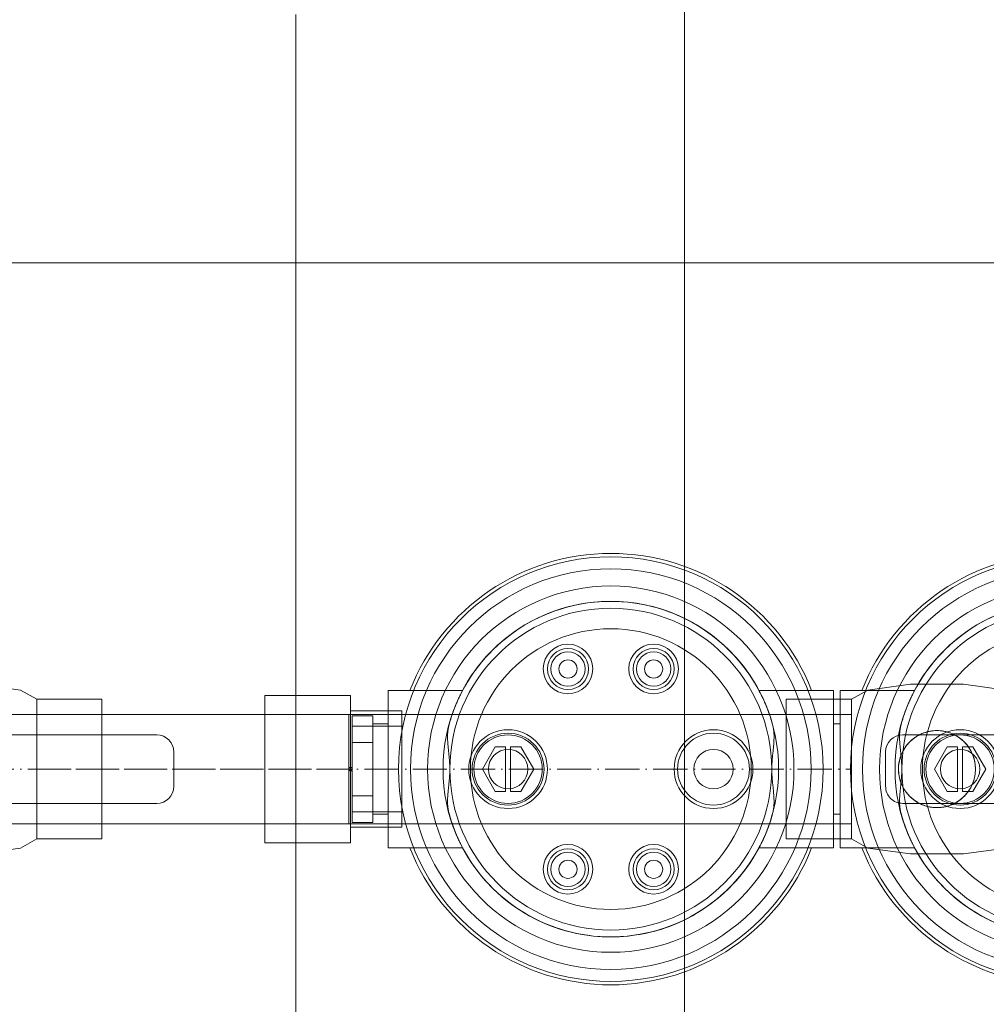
# Model space of a CAD drawing. Header units: metres. Extents: x -54598 to 1827199, y -329446 to -256744.
# Tile 82 of 256: x 25763 to 26328, y -274819 to -274243. Entities that reach past the tile are written whole.
import ezdxf

# ---------------------------------------------------------------- set-up
doc = ezdxf.new("R2010")
doc.units = ezdxf.units.M
doc.linetypes.add('ADSK_Осевая', pattern=[14, 10, -2, 0, -2])
for name, color, linetype, lineweight in [('G-ANNO-SYMB', 7, 'Continuous', 9), ('M-EQPM', 7, 'Continuous', 20), ('P-PIPE', 7, 'Continuous', 20), ('P-PIPE-CNTR', 7, 'ADSK_Осевая', 20)]:
    doc.layers.add(name, color=color, linetype=linetype, lineweight=lineweight)

# ---------------------------------------------------------------- blocks, each defined once
blk = doc.blocks.new('Reflex_Fillsoft_II - Reflex Fillsoft II-543100-В_Этаж 01_Сводный')
at = {"layer": 'M-EQPM', "color": 150}
for p, q in [((32.23, 23), (10.5, 23)), ((10.5, -23), (10.5, 23)), ((16.85, 23), (32.23, 23)), ((140.5, 23), (118.77, 23)), ((118.77, 23), (134.15, 23)), ((140.5, 23), (140.5, -23)), ((164.23, 23), (142.5, 23)), ((142.5, -23), (142.5, 23)), ((164.23, 23), (148.85, 23)), ((0, 7.79), (0, 15.59)), ((0, 15.59), (6, 15.59)), ((6, 15.59), (6, 7.79)), ((10.5, 13.2), (6, 13.2)), ((6, 13.2), (6, -13.2)), ((6, -13.2), (6, 13.2)), ((10.5, -13.2), (10.5, 13.2)), ((10.5, 13.2), (10.5, -13.2)), ((142.5, 13.2), (140.5, 13.2)), ((140.5, 13.2), (140.5, -13.2)), ((140.5, -13.2), (140.5, 13.2)), ((142.5, -13.2), (142.5, 13.2)), ((142.5, 13.2), (142.5, -13.2)), ((0, -7.79), (0, 7.79)), ((0, 7.79), (6, 7.79)), ((0, 7.79), (6, 7.79)), ((6, 7.79), (6, -7.79)), ((41.75, 6.5), (37.99, 0)), ((44.75, 6.5), (41.75, 6.5)), ((44.75, -6.5), (44.75, 6.5)), ((49.25, 6.5), (46.25, 6.5)), ((46.25, 6.5), (46.25, -6.5)), ((53.01, 0), (49.25, 6.5)), ((173.75, 6.5), (169.99, 0)), ((176.75, 6.5), (173.75, 6.5)), ((176.75, -6.5), (176.75, 6.5)), ((181.25, 6.5), (178.25, 6.5)), ((178.25, 6.5), (178.25, -6.5)), ((185.01, 0), (181.25, 6.5)), ((49.25, -6.5), (53.01, 0)), ((181.25, -6.5), (185.01, 0)), ((37.99, 0), (41.75, -6.5)), ((169.99, 0), (173.75, -6.5)), ((0, -15.59), (0, -7.79)), ((0, -7.79), (6, -7.79)), ((0, -7.79), (6, -7.79)), ((6, -7.79), (6, -15.59)), ((41.75, -6.5), (44.75, -6.5)), ((46.25, -6.5), (49.25, -6.5)), ((173.75, -6.5), (176.75, -6.5)), ((178.25, -6.5), (181.25, -6.5)), ((6, -13.2), (10.5, -13.2)), ((140.5, -13.2), (142.5, -13.2)), ((6, -15.59), (0, -15.59)), ((10.5, -23), (32.23, -23)), ((32.23, -23), (16.85, -23)), ((118.77, -23), (140.5, -23)), ((134.15, -23), (118.77, -23)), ((142.5, -23), (164.23, -23)), ((148.85, -23), (164.23, -23))]:
    blk.add_line(p, q, dxfattribs=at)
at = {"layer": 'M-EQPM', "color": 150, "flags": 128}
for points in [[(122.75, 12.96), (122.2, 14.84), (121.57, 16.7), (120.86, 18.53), (120.09, 20.32), (119.24, 22.09), (118.32, 23.82), (117.33, 25.52), (116.28, 27.17), (115.16, 28.78), (113.98, 30.34), (112.73, 31.85), (111.43, 33.32), (110.07, 34.73), (108.65, 36.08), (107.18, 37.38), (105.66, 38.62), (104.09, 39.79), (102.48, 40.9), (100.82, 41.95), (99.12, 42.93), (97.39, 43.84), (95.62, 44.68), (93.82, 45.45), (91.98, 46.14), (90.13, 46.77), (88.24, 47.31), (86.34, 47.79), (84.42, 48.18), (82.49, 48.5), (80.54, 48.74), (78.59, 48.9), (76.63, 48.99), (74.67, 48.99), (72.71, 48.92), (70.76, 48.77), (68.81, 48.54), (66.88, 48.24), (64.95, 47.85), (63.05, 47.39), (61.16, 46.86), (59.3, 46.25), (57.47, 45.56), (55.66, 44.8), (53.88, 43.97), (52.14, 43.07), (50.44, 42.11), (48.77, 41.07), (47.15, 39.97), (45.58, 38.8), (44.05, 37.57), (42.57, 36.29), (41.15, 34.94), (39.78, 33.54), (38.46, 32.08), (37.21, 30.58), (36.02, 29.02), (34.89, 27.42), (33.83, 25.77), (32.83, 24.09), (31.9, 22.36), (31.04, 20.6), (30.25, 18.81), (29.54, 16.98), (28.89, 15.13), (28.33, 13.25), (28.25, 12.96)], [(185.88, 43.97), (184.14, 43.07), (182.44, 42.11), (180.77, 41.07), (179.15, 39.97), (177.58, 38.8), (176.05, 37.57), (174.57, 36.29), (173.15, 34.94), (171.78, 33.54), (170.46, 32.08), (169.21, 30.58), (168.02, 29.02), (166.89, 27.42), (165.83, 25.77), (164.83, 24.09), (163.9, 22.36), (163.04, 20.6), (162.25, 18.81), (161.54, 16.98), (160.89, 15.13), (160.33, 13.25), (160.25, 12.96)], [(28.25, -12.96), (28.8, -14.84), (29.43, -16.7), (30.14, -18.53), (30.91, -20.32), (31.76, -22.09), (32.68, -23.82), (33.67, -25.52), (34.72, -27.17), (35.84, -28.78), (37.02, -30.34), (38.27, -31.85), (39.57, -33.32), (40.93, -34.73), (42.35, -36.08), (43.82, -37.38), (45.34, -38.62), (46.91, -39.79), (48.52, -40.9), (50.18, -41.95), (51.88, -42.93), (53.61, -43.84), (55.38, -44.68), (57.18, -45.45), (59.02, -46.14), (60.87, -46.77), (62.76, -47.31), (64.66, -47.79), (66.58, -48.18), (68.51, -48.5), (70.46, -48.74), (72.41, -48.9), (74.37, -48.99), (76.33, -48.99), (78.29, -48.92), (80.24, -48.77), (82.19, -48.54), (84.12, -48.24), (86.05, -47.85), (87.95, -47.39), (89.84, -46.86), (91.7, -46.25), (93.53, -45.56), (95.34, -44.8), (97.12, -43.97), (98.86, -43.07), (100.56, -42.11), (102.23, -41.07), (103.85, -39.97), (105.42, -38.8), (106.95, -37.57), (108.43, -36.29), (109.85, -34.94), (111.22, -33.54), (112.54, -32.08), (113.79, -30.58), (114.98, -29.02), (116.11, -27.42), (117.17, -25.77), (118.17, -24.09), (119.1, -22.36), (119.96, -20.6), (120.75, -18.81), (121.46, -16.98), (122.11, -15.13), (122.67, -13.25), (122.75, -12.96)], [(160.25, -12.96), (160.8, -14.84), (161.43, -16.7), (162.14, -18.53), (162.91, -20.32), (163.76, -22.09), (164.68, -23.82), (165.67, -25.52), (166.72, -27.17), (167.84, -28.78), (169.02, -30.34), (170.27, -31.85), (171.57, -33.32), (172.93, -34.73), (174.35, -36.08), (175.82, -37.38), (177.34, -38.62), (178.91, -39.79), (180.52, -40.9), (182.18, -41.95), (183.88, -42.93), (185.61, -43.84)]]:
    blk.add_lwpolyline(points, dxfattribs=at)
at = {"layer": 'M-EQPM', "color": 150}
for centre, radius, start, end in [((75.5, 0), 62, 360, 180), ((75.5, 0), 62, 360, 180), ((75.5, 0), 63, 21.4125, 158.5875), ((207.5, 0), 62, 360, 180), ((207.5, 0), 62, 360, 180), ((207.5, 0), 63, 21.4125, 158.5875), ((75.5, 0), 58.5, 360, 180), ((75.5, 0), 58.5, 360, 180), ((207.5, 0), 58.5, 360, 180), ((207.5, 0), 58.5, 360, 180), ((75.5, 0), 53.5, 360, 180), ((207.5, 0), 53.5, 360, 180), ((75.5, 0), 49, 360, 180), ((75.5, 0), 49, 27.9946, 152.0054), ((207.5, 0), 49, 360, 180), ((207.5, 0), 49, 27.9946, 152.0054), ((75.5, 0), 46.99, 360, 180), ((207.5, 0), 46.99, 360, 180), ((75.5, 0), 41, 360, 180), ((207.5, 0), 41, 360, 180), ((63, 29.25), 7.25, 0, 180), ((63, 29.25), 6, 360, 180), ((88, 29.25), 7.25, 360, 180), ((88, 29.25), 6, 360, 180), ((63, 29.25), 5, 360, 180), ((63, 29.25), 5, 360, 180), ((63, 29.25), 2.65, 0, 180), ((63, 29.25), 2.65, 360, 180), ((88, 29.25), 5, 0, 180), ((88, 29.25), 5, 0, 180), ((88, 29.25), 2.65, 0, 180), ((88, 29.25), 2.65, 0, 180), ((63, 29.25), 7.25, 180, 360), ((63, 29.25), 6, 180, 360), ((63, 29.25), 5, 180, 360), ((63, 29.25), 5, 180, 360), ((63, 29.25), 2.65, 180, 360), ((63, 29.25), 2.65, 180, 360), ((88, 29.25), 7.25, 180, 0), ((88, 29.25), 6, 180, 360), ((88, 29.25), 5, 180, 360), ((88, 29.25), 5, 180, 360), ((88, 29.25), 2.65, 180, 0), ((88, 29.25), 2.65, 180, 360), ((45.5, 0), 11.5, 0, 180), ((45.5, 0), 10.5, 360, 180), ((45.5, 0), 10, 360, 180), ((105.5, 0), 11.5, 0, 180), ((105.5, 0), 10.5, 360, 180), ((177.5, 0), 11.5, 0, 180), ((177.5, 0), 10.5, 360, 180), ((177.5, 0), 10, 360, 180), ((45.5, 0), 5.75, 0, 180), ((45.5, 0), 5.75, 360, 180), ((105.5, 0), 5.75, 0, 180), ((105.5, 0), 5.75, 360, 180), ((177.5, 0), 5.75, 0, 180), ((177.5, 0), 5.75, 0, 180), ((75.5, 0), 62, 180, 360), ((75.5, 0), 62, 180, 360), ((75.5, 0), 58.5, 180, 360), ((75.5, 0), 58.5, 180, 360), ((75.5, 0), 53.5, 180, 360), ((75.5, 0), 49, 180, 360), ((75.5, 0), 46.99, 180, 360), ((75.5, 0), 41, 180, 360), ((45.5, 0), 10, 180, 360), ((105.5, 0), 11.5, 180, 0), ((105.5, 0), 5.75, 180, 0), ((207.5, 0), 62, 180, 360), ((207.5, 0), 62, 180, 360), ((207.5, 0), 58.5, 180, 360), ((207.5, 0), 58.5, 180, 360), ((207.5, 0), 53.5, 180, 360), ((207.5, 0), 49, 180, 360), ((207.5, 0), 46.99, 180, 360), ((207.5, 0), 41, 180, 360), ((177.5, 0), 10, 180, 360), ((45.5, 0), 11.5, 180, 0), ((45.5, 0), 10.5, 180, 360), ((45.5, 0), 5.75, 180, 0), ((45.5, 0), 5.75, 180, 360), ((105.5, 0), 10.5, 180, 360), ((105.5, 0), 5.75, 180, 360), ((177.5, 0), 11.5, 180, 0), ((177.5, 0), 10.5, 180, 360), ((177.5, 0), 5.75, 180, 0), ((177.5, 0), 5.75, 180, 360), ((75.5, 0), 63, 201.4125, 338.5875), ((75.5, 0), 49, 207.9946, 332.0054), ((63, -29.25), 7.25, 0, 180), ((88, -29.25), 7.25, 360, 180), ((207.5, 0), 63, 201.4125, 338.5875), ((207.5, 0), 49, 207.9946, 332.0054), ((63, -29.25), 6, 360, 180), ((63, -29.25), 5, 360, 180), ((63, -29.25), 5, 360, 180), ((88, -29.25), 6, 360, 180), ((88, -29.25), 5, 0, 180), ((88, -29.25), 5, 0, 180), ((63, -29.25), 2.65, 0, 180), ((63, -29.25), 2.65, 360, 180), ((88, -29.25), 2.65, 0, 180), ((88, -29.25), 2.65, 0, 180), ((63, -29.25), 7.25, 180, 360), ((63, -29.25), 6, 180, 360), ((63, -29.25), 5, 180, 360), ((63, -29.25), 5, 180, 360), ((63, -29.25), 2.65, 180, 360), ((63, -29.25), 2.65, 180, 360), ((88, -29.25), 7.25, 180, 360), ((88, -29.25), 6, 180, 360), ((88, -29.25), 5, 180, 360), ((88, -29.25), 5, 180, 360), ((88, -29.25), 2.65, 180, 360), ((88, -29.25), 2.65, 180, 360)]:
    blk.add_arc(centre, radius, start, end, dxfattribs=at)
for points, knots in [([(32.23, 23), (32.22, 22.98), (32.04, 22.65), (31.46, 21.5), (30.73, 19.95), (29.59, 17.27), (28.67, 14.51), (28.25, 12.96)], [0, 0, 0, 0, 0.25, 0.375, 0.5, 0.75, 1, 1, 1, 1]), ([(122.75, 12.96), (122.33, 14.51), (121.41, 17.27), (120.27, 19.95), (119.54, 21.5), (118.96, 22.65), (118.78, 22.98), (118.77, 23)], [0, 0, 0, 0, 0.25, 0.5, 0.625, 0.75, 1, 1, 1, 1]), ([(160.25, 12.96), (160.47, 13.72), (160.92, 15.18), (161.47, 16.83), (161.92, 18.02), (162.27, 18.84), (162.6, 19.6), (162.9, 20.3), (163.18, 20.92), (163.54, 21.64), (164.04, 22.64), (164.21, 23), (164.23, 23)], [0, 0, 0, 0, 0.125, 0.25, 0.3125, 0.375, 0.4375, 0.5, 0.5625, 0.625, 0.75, 1, 1, 1, 1]), ([(28.25, 12.96), (28.15, 12.59), (28, 11.82), (27.88, 10.82), (27.83, 10), (27.83, 9.37), (27.84, 8.73), (27.86, 8.2), (27.89, 7.77), (27.92, 7.33), (27.96, 6.79), (28.03, 6.13), (28.09, 5.46), (28.16, 4.79), (28.24, 4.11), (28.31, 3.44), (28.37, 2.75), (28.42, 2.07), (28.47, 1.15), (28.49, 0.46), (28.5, 0)], [-1, -1, -1, -1, -0.9, -0.8, -0.75, -0.7, -0.65, -0.6, -0.575, -0.55, -0.5, -0.45, -0.4, -0.35, -0.3, -0.25, -0.2, -0.15, -0.1, 0, 0, 0, 0]), ([(122.5, 0), (122.51, 0.46), (122.53, 1.15), (122.58, 2.07), (122.63, 2.75), (122.69, 3.44), (122.76, 4.11), (122.84, 4.79), (122.91, 5.46), (122.97, 6.13), (123.04, 6.79), (123.09, 7.44), (123.13, 8.09), (123.16, 8.73), (123.17, 9.37), (123.17, 10), (123.12, 10.82), (123, 11.82), (122.85, 12.59), (122.75, 12.96)], [-1, -1, -1, -1, -0.9, -0.85, -0.8, -0.75, -0.7, -0.65, -0.6, -0.55, -0.5, -0.45, -0.4, -0.35, -0.3, -0.25, -0.2, -0.1, 0, 0, 0, 0]), ([(160.5, 0), (160.49, 0.46), (160.47, 1.15), (160.42, 2.07), (160.37, 2.75), (160.31, 3.44), (160.24, 4.11), (160.16, 4.79), (160.09, 5.46), (160.03, 6.13), (159.96, 6.79), (159.91, 7.44), (159.87, 8.09), (159.84, 8.73), (159.83, 9.37), (159.83, 10), (159.88, 10.82), (160, 11.82), (160.15, 12.59), (160.25, 12.96)], [0, 0, 0, 0, 0.1, 0.15, 0.2, 0.25, 0.3, 0.35, 0.4, 0.45, 0.5, 0.55, 0.6, 0.65, 0.7, 0.75, 0.8, 0.9, 1, 1, 1, 1]), ([(28.5, 0), (28.49, -0.46), (28.47, -1.15), (28.42, -2.07), (28.37, -2.75), (28.31, -3.44), (28.24, -4.11), (28.16, -4.79), (28.09, -5.46), (28.03, -6.13), (27.96, -6.79), (27.91, -7.44), (27.87, -8.09), (27.84, -8.73), (27.83, -9.37), (27.83, -10), (27.88, -10.82), (28, -11.82), (28.15, -12.59), (28.25, -12.96)], [-1, -1, -1, -1, -0.9, -0.85, -0.8, -0.75, -0.7, -0.65, -0.6, -0.55, -0.5, -0.45, -0.4, -0.35, -0.3, -0.25, -0.2, -0.1, 0, 0, 0, 0]), ([(160.25, -12.96), (160.15, -12.59), (160, -11.82), (159.88, -10.82), (159.83, -10), (159.83, -9.37), (159.84, -8.73), (159.86, -8.2), (159.89, -7.77), (159.92, -7.33), (159.96, -6.79), (160.03, -6.13), (160.09, -5.46), (160.16, -4.79), (160.24, -4.11), (160.31, -3.44), (160.37, -2.75), (160.42, -2.07), (160.47, -1.15), (160.49, -0.46), (160.5, 0)], [0, 0, 0, 0, 0.1, 0.2, 0.25, 0.3, 0.35, 0.4, 0.425, 0.45, 0.5, 0.55, 0.6, 0.65, 0.7, 0.75, 0.8, 0.85, 0.9, 1, 1, 1, 1]), ([(122.75, -12.96), (122.85, -12.59), (123, -11.82), (123.12, -10.82), (123.17, -10), (123.17, -9.37), (123.16, -8.73), (123.14, -8.2), (123.11, -7.77), (123.08, -7.33), (123.04, -6.79), (122.97, -6.13), (122.91, -5.46), (122.84, -4.79), (122.76, -4.11), (122.69, -3.44), (122.63, -2.75), (122.58, -2.07), (122.53, -1.15), (122.51, -0.46), (122.5, 0)], [-1, -1, -1, -1, -0.9, -0.8, -0.75, -0.7, -0.65, -0.6, -0.575, -0.55, -0.5, -0.45, -0.4, -0.35, -0.3, -0.25, -0.2, -0.15, -0.1, 0, 0, 0, 0]), ([(28.25, -12.96), (28.67, -14.51), (29.59, -17.27), (30.73, -19.95), (31.46, -21.5), (32.04, -22.65), (32.22, -22.98), (32.23, -23)], [0, 0, 0, 0, 0.25, 0.5, 0.625, 0.75, 1, 1, 1, 1]), ([(118.77, -23), (118.78, -22.98), (118.96, -22.65), (119.54, -21.5), (120.27, -19.95), (121.41, -17.27), (122.33, -14.51), (122.75, -12.96)], [0, 0, 0, 0, 0.25, 0.375, 0.5, 0.75, 1, 1, 1, 1]), ([(164.23, -23), (164.21, -23), (164.05, -22.64), (163.46, -21.5), (163, -20.53), (162.6, -19.6), (162.27, -18.84), (161.92, -18.02), (161.47, -16.83), (160.92, -15.18), (160.47, -13.72), (160.25, -12.96)], [0, 0, 0, 0, 0.25, 0.375, 0.5, 0.5625, 0.625, 0.6875, 0.75, 0.875, 1, 1, 1, 1])]:
    blk.add_open_spline(points, degree=3, knots=knots, dxfattribs=at)
blk = doc.blocks.new('ADSK_Кран шаровой ППР_DN20-63 - Кран шаровый ППР 32-V29-В_Этаж 01_Сводный')
at = {"layer": 'P-PIPE'}
for p, q in [((-25, 20.4), (-44, 20.4)), ((-44, -20.4), (-44, 20.4)), ((-44, 20.4), (-44, -20.4)), ((-25, 20.4), (-25, -20.4)), ((-25, -20.4), (-25, 20.4)), ((44, 20.4), (25, 20.4)), ((25, -20.4), (25, 20.4)), ((25, 20.4), (25, -20.4)), ((44, 20.4), (44, -20.4)), ((44, -20.4), (44, 20.4)), ((-25, 16), (-44, 16)), ((-44, -16), (-44, 16)), ((-44, 16), (-44, -16)), ((-25, -16), (-25, 16)), ((-25, 16), (-25, -16)), ((44, 16), (25, 16)), ((25, -16), (25, 16)), ((25, 16), (25, -16)), ((44, -16), (44, 16)), ((44, 16), (44, -16)), ((10, 10), (-60, 10)), ((-65, 5), (-65, -5)), ((15, -5), (15, 5)), ((-60, -10), (10, -10)), ((-44, -16), (-25, -16)), ((25, -16), (44, -16)), ((-44, -20.4), (-25, -20.4)), ((25, -20.4), (44, -20.4))]:
    blk.add_line(p, q, dxfattribs=at)
at = {"layer": 'P-PIPE', "flags": 128}
for points in [[(-25, 20.4), (-20.23, 23.1), (-7.73, 24.77), (7.73, 24.77), (20.23, 23.1), (25, 20.4)], [(25, 20.4), (20.23, 23.1), (7.73, 24.77), (-7.73, 24.77), (-20.23, 23.1), (-25, 20.4)], [(-25, -20.4), (-25, -14.42), (-25, 0), (-25, 14.42), (-25, 20.4)], [(-25, 20.4), (-25, 14.42), (-25, 0), (-25, -14.42), (-25, -20.4)], [(25, 20.4), (25, 14.42), (25, 0), (25, -14.42), (25, -20.4)], [(25, -20.4), (25, -14.42), (25, 0), (25, 14.42), (25, 20.4)], [(25, -20.4), (20.23, -23.1), (7.73, -24.77), (-7.73, -24.77), (-20.23, -23.1), (-25, -20.4)], [(-25, -20.4), (-20.23, -23.1), (-7.73, -24.77), (7.73, -24.77), (20.23, -23.1), (25, -20.4)]]:
    blk.add_lwpolyline(points, dxfattribs=at)
at = {"layer": 'P-PIPE'}
for centre, radius, start, end in [((-60, 5), 5, 90, 180), ((0, 0), 11.25, 360, 180), ((10, 5), 5, 360, 90), ((0, 0), 11.25, 180, 360), ((-60, -5), 5, 180, 270), ((10, -5), 5, 270, 360)]:
    blk.add_arc(centre, radius, start, end, dxfattribs=at)
for points in [[(11.25, 0), (11.25, 0.66), (11.13, 1.98), (10.7, 3.57), (10.2, 4.78), (9.74, 5.65), (9.31, 6.34), (8.92, 6.86), (8.62, 7.24), (8.29, 7.61), (7.84, 8.07), (7.25, 8.62), (6.61, 9.12), (6.07, 9.48), (5.65, 9.73), (5.22, 9.97), (4.63, 10.26), (3.57, 10.7), (2.3, 11.05), (0.99, 11.22), (0, 11.26), (-0.99, 11.22), (-2.3, 11.05), (-3.57, 10.7), (-4.63, 10.26), (-5.22, 9.97), (-5.65, 9.73), (-6.06, 9.48), (-6.6, 9.12), (-7.25, 8.62), (-7.84, 8.08), (-8.29, 7.61), (-8.61, 7.24), (-8.92, 6.86), (-9.3, 6.34), (-9.74, 5.65), (-10.2, 4.78), (-10.7, 3.58), (-11.13, 1.98), (-11.25, 0.66), (-11.25, 0)], [(-11.25, 0), (-11.25, -0.66), (-11.13, -1.98), (-10.7, -3.58), (-10.2, -4.78), (-9.74, -5.65), (-9.3, -6.34), (-8.92, -6.86), (-8.61, -7.24), (-8.29, -7.61), (-7.84, -8.08), (-7.25, -8.62), (-6.6, -9.12), (-6.06, -9.48), (-5.65, -9.73), (-5.22, -9.97), (-4.63, -10.26), (-3.57, -10.7), (-2.3, -11.05), (-0.99, -11.22), (0, -11.26), (0.99, -11.22), (2.3, -11.05), (3.57, -10.7), (4.63, -10.26), (5.22, -9.97), (5.65, -9.73), (6.07, -9.48), (6.61, -9.12), (7.25, -8.62), (7.84, -8.07), (8.29, -7.61), (8.62, -7.24), (8.92, -6.86), (9.31, -6.34), (9.74, -5.65), (10.2, -4.78), (10.7, -3.57), (11.13, -1.98), (11.25, -0.66), (11.25, 0)]]:
    blk.add_open_spline(points, degree=3, knots=[0, 0, 0, 0, 0.055556, 0.111111, 0.138889, 0.166667, 0.194444, 0.208333, 0.222222, 0.236111, 0.25, 0.277778, 0.305556, 0.319444, 0.333333, 0.347222, 0.361111, 0.388889, 0.444444, 0.472222, 0.5, 0.527778, 0.555556, 0.611111, 0.638889, 0.652778, 0.666667, 0.680556, 0.694444, 0.722222, 0.75, 0.763889, 0.777778, 0.791667, 0.805556, 0.833333, 0.861111, 0.888889, 0.944444, 1, 1, 1, 1], dxfattribs=at)
blk = doc.blocks.new('ADSK_Кран шаровой ППР_DN20-63 - Кран шаровый ППР 32-V30-В_Этаж 01_Сводный')
at = {"layer": 'P-PIPE', "color": 150}
for p, q in [((-25, 20.4), (-44, 20.4)), ((-44, -20.4), (-44, 20.4)), ((-44, 20.4), (-44, -20.4)), ((-25, 20.4), (-25, -20.4)), ((-25, -20.4), (-25, 20.4)), ((44, 20.4), (25, 20.4)), ((25, -20.4), (25, 20.4)), ((25, 20.4), (25, -20.4)), ((44, 20.4), (44, -20.4)), ((44, -20.4), (44, 20.4)), ((-25, 16), (-44, 16)), ((-44, -16), (-44, 16)), ((-44, 16), (-44, -16)), ((-25, -16), (-25, 16)), ((-25, 16), (-25, -16)), ((44, 16), (25, 16)), ((25, -16), (25, 16)), ((25, 16), (25, -16)), ((44, -16), (44, 16)), ((44, 16), (44, -16)), ((10, 10), (-60, 10)), ((-65, 5), (-65, -5)), ((15, -5), (15, 5)), ((-60, -10), (10, -10)), ((-44, -16), (-25, -16)), ((25, -16), (44, -16)), ((-44, -20.4), (-25, -20.4)), ((25, -20.4), (44, -20.4))]:
    blk.add_line(p, q, dxfattribs=at)
at = {"layer": 'P-PIPE', "color": 150, "flags": 128}
for points in [[(-25, 20.4), (-20.23, 23.1), (-7.73, 24.77), (7.73, 24.77), (20.23, 23.1), (25, 20.4)], [(25, 20.4), (20.23, 23.1), (7.73, 24.77), (-7.73, 24.77), (-20.23, 23.1), (-25, 20.4)], [(-25, -20.4), (-25, -14.42), (-25, 0), (-25, 14.42), (-25, 20.4)], [(-25, 20.4), (-25, 14.42), (-25, 0), (-25, -14.42), (-25, -20.4)], [(25, 20.4), (25, 14.42), (25, 0), (25, -14.42), (25, -20.4)], [(25, -20.4), (25, -14.42), (25, 0), (25, 14.42), (25, 20.4)], [(25, -20.4), (20.23, -23.1), (7.73, -24.77), (-7.73, -24.77), (-20.23, -23.1), (-25, -20.4)], [(-25, -20.4), (-20.23, -23.1), (-7.73, -24.77), (7.73, -24.77), (20.23, -23.1), (25, -20.4)]]:
    blk.add_lwpolyline(points, dxfattribs=at)
at = {"layer": 'P-PIPE', "color": 150}
for centre, radius, start, end in [((-60, 5), 5, 90, 180), ((0, 0), 11.25, 360, 180), ((10, 5), 5, 360, 90), ((0, 0), 11.25, 180, 360), ((-60, -5), 5, 180, 270), ((10, -5), 5, 270, 360)]:
    blk.add_arc(centre, radius, start, end, dxfattribs=at)
for points in [[(11.25, 0), (11.25, 0.66), (11.13, 1.98), (10.7, 3.57), (10.2, 4.78), (9.74, 5.65), (9.31, 6.34), (8.92, 6.86), (8.62, 7.24), (8.29, 7.61), (7.84, 8.07), (7.25, 8.62), (6.61, 9.12), (6.07, 9.48), (5.65, 9.73), (5.22, 9.97), (4.63, 10.26), (3.57, 10.7), (2.3, 11.05), (0.99, 11.22), (0, 11.26), (-0.99, 11.22), (-2.3, 11.05), (-3.57, 10.7), (-4.63, 10.26), (-5.22, 9.97), (-5.65, 9.73), (-6.06, 9.48), (-6.6, 9.12), (-7.25, 8.62), (-7.84, 8.08), (-8.29, 7.61), (-8.61, 7.24), (-8.92, 6.86), (-9.3, 6.34), (-9.74, 5.65), (-10.2, 4.78), (-10.7, 3.58), (-11.13, 1.98), (-11.25, 0.66), (-11.25, 0)], [(-11.25, 0), (-11.25, -0.66), (-11.13, -1.98), (-10.7, -3.58), (-10.2, -4.78), (-9.74, -5.65), (-9.3, -6.34), (-8.92, -6.86), (-8.61, -7.24), (-8.29, -7.61), (-7.84, -8.08), (-7.25, -8.62), (-6.6, -9.12), (-6.06, -9.48), (-5.65, -9.73), (-5.22, -9.97), (-4.63, -10.26), (-3.57, -10.7), (-2.3, -11.05), (-0.99, -11.22), (0, -11.26), (0.99, -11.22), (2.3, -11.05), (3.57, -10.7), (4.63, -10.26), (5.22, -9.97), (5.65, -9.73), (6.07, -9.48), (6.61, -9.12), (7.25, -8.62), (7.84, -8.07), (8.29, -7.61), (8.62, -7.24), (8.92, -6.86), (9.31, -6.34), (9.74, -5.65), (10.2, -4.78), (10.7, -3.57), (11.13, -1.98), (11.25, -0.66), (11.25, 0)]]:
    blk.add_open_spline(points, degree=3, knots=[0, 0, 0, 0, 0.055556, 0.111111, 0.138889, 0.166667, 0.194444, 0.208333, 0.222222, 0.236111, 0.25, 0.277778, 0.305556, 0.319444, 0.333333, 0.347222, 0.361111, 0.388889, 0.444444, 0.472222, 0.5, 0.527778, 0.555556, 0.611111, 0.638889, 0.652778, 0.666667, 0.680556, 0.694444, 0.722222, 0.75, 0.763889, 0.777778, 0.791667, 0.805556, 0.833333, 0.861111, 0.888889, 0.944444, 1, 1, 1, 1], dxfattribs=at)
blk = doc.blocks.new('ADSK_СтальСварка_Отвод_ГОСТ17375-2001 - Исполнение 2-V34-В_Этаж 01_Сводный')
at = {"layer": 'P-PIPE', "color": 5, "flags": 128}
blk.add_lwpolyline([(-2588.34, 29199.36), (-2588.34, 29213.82), (-2588.34, 29228.42), (-2588.34, 29243.15), (-2588.34, 29257.97), (-2588.34, 29272.88), (-2588.34, 29287.84), (-2588.34, 29302.83), (-2588.34, 29306.88)], dxfattribs=at)
blk = doc.blocks.new('ADSK_СтальСварка_Отвод_ГОСТ17375-2001 - Исполнение 2-V35-В_Этаж 01_Сводный')
at = {"layer": 'P-PIPE', "color": 1, "flags": 128}
blk.add_lwpolyline([(-1982.14, 29306.88), (-1982.14, 29291.89), (-1982.14, 29276.92), (-1982.14, 29261.99), (-1982.14, 29247.14), (-1982.14, 29232.38), (-1982.14, 29217.74), (-1982.14, 29203.25)], dxfattribs=at)
blk = doc.blocks.new('fdsafdsf')
at = {"layer": 'G-ANNO-SYMB', "lineweight": 20}
blk.add_line((224776.14, 36828.05), (210310.36, 36828.05), dxfattribs=at)
at = {"layer": 'P-PIPE', "color": 5}
blk.add_line((221118.02, 35775.65), (221118.02, 36800.65), dxfattribs=at)
at = {"layer": 'P-PIPE', "color": 1}
blk.add_line((221004.52, 36796.9), (221004.52, 35771.9), dxfattribs=at)
at = {"layer": 'P-PIPE', "color": 150}
for p, q in [((221020.5, 36701.63), (220995.5, 36701.63)), ((220995.5, 36701.63), (220995.5, 36658.63)), ((220995.5, 36658.63), (220995.5, 36701.63)), ((221020.5, 36658.63), (221020.5, 36701.63)), ((221020.5, 36701.63), (221020.5, 36658.63)), ((220928.88, 36664.13), (220928.88, 36696.13)), ((221020, 36696.13), (220995.5, 36696.13)), ((220995.5, 36696.13), (220995.5, 36664.13)), ((220995.5, 36664.13), (220995.5, 36696.13)), ((221020, 36664.13), (221020, 36696.13)), ((221020, 36664.13), (221020, 36696.13)), ((221020, 36696.13), (221020, 36664.13)), ((221035.5, 36697.13), (221020.5, 36697.13)), ((221020.5, 36663.13), (221020.5, 36697.13)), ((221020.5, 36697.13), (221020.5, 36663.13)), ((221035.5, 36697.13), (221035.5, 36663.13)), ((221035.5, 36663.13), (221035.5, 36697.13)), ((221035.5, 36692.63), (221021, 36692.63)), ((221021, 36692.63), (221021, 36667.63)), ((221021, 36667.63), (221021, 36692.63)), ((221035.5, 36692.63), (221035.5, 36667.63)), ((221035.5, 36667.63), (221035.5, 36692.63)), ((221021, 36680.13), (221020, 36680.13)), ((221021, 36680.13), (221020, 36680.13)), ((221021, 36667.63), (221035.5, 36667.63)), ((220995.5, 36664.13), (221020, 36664.13)), ((221020.5, 36663.13), (221035.5, 36663.13)), ((220995.5, 36658.63), (221020.5, 36658.63))]:
    blk.add_line(p, q, dxfattribs=at)
at = {"layer": 'P-PIPE'}
for p, q in [((221166.75, 36696.13), (220785.75, 36696.13)), ((221166.75, 36664.13), (221166.75, 36696.13)), ((220785.75, 36664.13), (221166.75, 36664.13))]:
    blk.add_line(p, q, dxfattribs=at)
at = {"layer": 'P-PIPE', "color": 150, "flags": 128}
for points in [[(221020, 36680.13), (221020, 36680.15), (221020, 36680.17), (221020, 36680.19), (221020, 36680.21), (221020.01, 36680.23), (221020.01, 36680.25), (221020.02, 36680.27), (221020.02, 36680.29), (221020.03, 36680.31), (221020.04, 36680.33), (221020.04, 36680.35), (221020.05, 36680.36), (221020.06, 36680.38), (221020.07, 36680.4), (221020.08, 36680.42), (221020.09, 36680.43), (221020.11, 36680.45), (221020.12, 36680.46), (221020.13, 36680.48), (221020.15, 36680.49), (221020.16, 36680.51), (221020.18, 36680.52), (221020.19, 36680.53), (221020.21, 36680.54), (221020.23, 36680.55), (221020.24, 36680.56), (221020.26, 36680.57), (221020.28, 36680.58), (221020.3, 36680.59), (221020.31, 36680.6), (221020.33, 36680.61), (221020.35, 36680.61), (221020.37, 36680.62), (221020.39, 36680.62), (221020.41, 36680.63), (221020.43, 36680.63), (221020.45, 36680.63), (221020.47, 36680.63), (221020.49, 36680.63), (221020.51, 36680.63), (221020.53, 36680.63), (221020.55, 36680.63), (221020.57, 36680.63), (221020.59, 36680.62), (221020.61, 36680.62), (221020.63, 36680.62), (221020.65, 36680.61), (221020.67, 36680.6), (221020.69, 36680.6), (221020.7, 36680.59), (221020.72, 36680.58), (221020.74, 36680.57), (221020.76, 36680.56), (221020.77, 36680.55), (221020.79, 36680.54), (221020.81, 36680.53), (221020.82, 36680.51), (221020.84, 36680.5), (221020.85, 36680.49), (221020.86, 36680.47), (221020.88, 36680.46), (221020.89, 36680.44), (221020.9, 36680.42), (221020.91, 36680.41), (221020.92, 36680.39), (221020.93, 36680.37), (221020.94, 36680.36), (221020.95, 36680.34), (221020.96, 36680.32), (221020.97, 36680.3), (221020.97, 36680.28), (221020.98, 36680.26), (221020.98, 36680.24), (221020.99, 36680.22), (221020.99, 36680.2), (221020.99, 36680.18), (221021, 36680.16), (221021, 36680.14), (221021, 36680.13)], [(221021, 36680.13), (221021, 36680.11), (221020.99, 36680.09), (221020.99, 36680.07), (221020.99, 36680.05), (221020.99, 36680.03), (221020.98, 36680.01), (221020.98, 36680), (221020.97, 36679.98), (221020.96, 36679.96), (221020.96, 36679.94), (221020.95, 36679.92), (221020.94, 36679.9), (221020.93, 36679.89), (221020.92, 36679.87), (221020.91, 36679.85), (221020.9, 36679.83), (221020.88, 36679.82), (221020.87, 36679.8), (221020.86, 36679.79), (221020.84, 36679.77), (221020.83, 36679.76), (221020.81, 36679.75), (221020.8, 36679.74), (221020.78, 36679.72), (221020.77, 36679.71), (221020.75, 36679.7), (221020.73, 36679.69), (221020.71, 36679.68), (221020.7, 36679.68), (221020.68, 36679.67), (221020.66, 36679.66), (221020.64, 36679.65), (221020.62, 36679.65), (221020.6, 36679.64), (221020.58, 36679.64), (221020.56, 36679.64), (221020.54, 36679.64), (221020.52, 36679.63), (221020.5, 36679.63), (221020.48, 36679.63), (221020.46, 36679.63), (221020.44, 36679.64), (221020.42, 36679.64), (221020.4, 36679.64), (221020.38, 36679.65), (221020.36, 36679.65), (221020.34, 36679.66), (221020.32, 36679.66), (221020.31, 36679.67), (221020.29, 36679.68), (221020.27, 36679.69), (221020.25, 36679.7), (221020.24, 36679.71), (221020.22, 36679.72), (221020.2, 36679.73), (221020.19, 36679.74), (221020.17, 36679.75), (221020.16, 36679.77), (221020.14, 36679.78), (221020.13, 36679.8), (221020.11, 36679.81), (221020.1, 36679.83), (221020.09, 36679.84), (221020.08, 36679.86), (221020.07, 36679.88), (221020.06, 36679.89), (221020.05, 36679.91), (221020.04, 36679.93), (221020.03, 36679.95), (221020.02, 36679.97), (221020.02, 36679.99), (221020.01, 36680), (221020.01, 36680.02), (221020, 36680.04), (221020, 36680.06), (221020, 36680.08), (221020, 36680.1), (221020, 36680.12), (221020, 36680.13)]]:
    blk.add_lwpolyline(points, dxfattribs=at)
at = {"layer": 'P-PIPE-CNTR'}
blk.add_line((220785.75, 36680.13), (221166.75, 36680.13), dxfattribs=at)
blk.add_line((220785.75, 36680.13), (221166.75, 36680.13), dxfattribs=at)
at = {"layer": 'P-PIPE-CNTR', "color": 150}
blk.add_line((220928.88, 36680.13), (221020, 36680.13), dxfattribs=at)
blk.add_line((220928.88, 36680.13), (221020, 36680.13), dxfattribs=at)
at = {"layer": 'M-EQPM', "color": 150}
blk.add_blockref('Reflex_Fillsoft_II - Reflex Fillsoft II-543100-В_Этаж 01_Сводный', (221021, 36680.13), dxfattribs=at)
at = {"layer": 'P-PIPE', "color": 5, "xscale": -1, "rotation": 180}
blk.add_blockref('ADSK_СтальСварка_Отвод_ГОСТ17375-2001 - Исполнение 2-V34-В_Этаж 01_Сводный', (223706.37, 66107.53), dxfattribs=at)
at = {"layer": 'P-PIPE', "color": 1, "xscale": -1, "rotation": 180}
blk.add_blockref('ADSK_СтальСварка_Отвод_ГОСТ17375-2001 - Исполнение 2-V35-В_Этаж 01_Сводный', (222986.66, 66103.79), dxfattribs=at)
at = {"layer": 'P-PIPE', "color": 150, "rotation": 180}
blk.add_blockref('ADSK_Кран шаровой ППР_DN20-63 - Кран шаровый ППР 32-V30-В_Этаж 01_Сводный', (220903.88, 36680.13), dxfattribs=at)
at = {"layer": 'P-PIPE', "rotation": 180}
blk.add_blockref('ADSK_Кран шаровой ППР_DN20-63 - Кран шаровый ППР 32-V29-В_Этаж 01_Сводный', (221191.75, 36680.13), dxfattribs=at)

msp = doc.modelspace()

# ---------------------------------------------------------------- block references
at = {"color": 5, "lineweight": 30, "xscale": 2, "yscale": 2, "zscale": 2}
msp.add_blockref('fdsafdsf', (-416084.8, -348041.46), dxfattribs=at)

doc.saveas('drawing.dxf')
